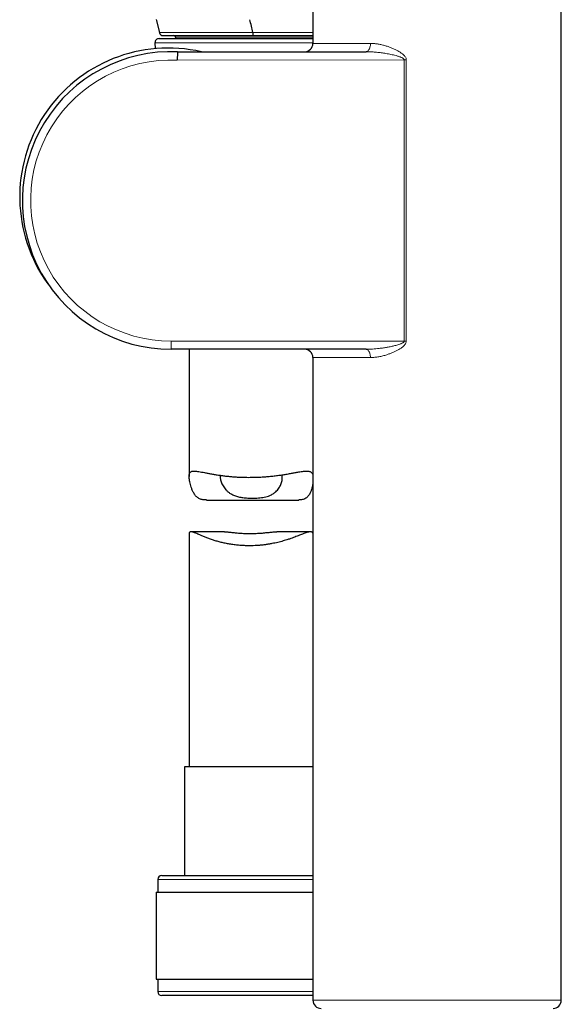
# Model space of a CAD drawing. Header units: millimetres. Extents: x 8 to 2230, y 12 to 2204.
# Tile 25 of 163: x 475 to 540, y 1592 to 1711. Entities that reach past the tile are written whole.
import ezdxf

# ---------------------------------------------------------------- set-up
doc = ezdxf.new("R2010")
doc.units = ezdxf.units.MM

msp = doc.modelspace()

# ---------------------------------------------------------------- linework, layer by layer
at = {"color": 7, "linetype": 'Continuous', "lineweight": 30}
for p, q in [((510.41, 1712.84), (510.41, 1708.31)), ((540.41, 1592.84), (540.41, 1712.84)), ((491.47, 1711.19), (491.86, 1709.63)), ((491.83, 1708.89), (510.41, 1708.89)), ((491.86, 1709.63), (491.86, 1709.63)), ((492.42, 1709.25), (492.42, 1709.25)), ((493.82, 1709.05), (493.82, 1708.89)), ((491.33, 1708.36), (491.36, 1707.69)), ((494.04, 1707.3), (516.82, 1707.31)), ((516.82, 1671.39), (493.27, 1671.39)), ((495.46, 1671.39), (495.46, 1656.05)), ((510.41, 1670.39), (510.41, 1592.84)), ((497.54, 1653.2), (508.7, 1653.2)), ((495.46, 1649.1), (495.46, 1621.01)), ((499.74, 1649.37), (495.68, 1649.37)), ((510.11, 1649.37), (506.05, 1649.37)), ((494.91, 1621.01), (494.91, 1607.89)), ((502.7, 1621.01), (494.91, 1621.01)), ((510.41, 1621.01), (502.7, 1621.01)), ((492.16, 1607.89), (502.61, 1607.89)), ((502.61, 1607.89), (510.41, 1607.89)), ((491.66, 1607.39), (491.66, 1605.89)), ((491.48, 1605.89), (491.48, 1595.39)), ((491.48, 1605.89), (502.59, 1605.89)), ((502.59, 1605.89), (510.41, 1605.89)), ((491.48, 1595.39), (502.59, 1595.39)), ((491.66, 1595.39), (491.66, 1593.89)), ((502.59, 1595.39), (510.41, 1595.39)), ((510.41, 1593.39), (492.16, 1593.39))]:
    msp.add_line(p, q, dxfattribs=at)
at = {"color": 252, "linetype": 'Continuous', "lineweight": 0}
for p, q in [((510.42, 1709.05), (493.82, 1709.05)), ((502.59, 1708.36), (491.33, 1708.36)), ((510.41, 1708.36), (502.59, 1708.36)), ((510.41, 1708.31), (517.36, 1708.31)), ((521.44, 1706.32), (494.02, 1706.3)), ((521.44, 1706.32), (521.69, 1706.32)), ((521.44, 1672.39), (521.44, 1706.32)), ((521.69, 1706.32), (521.69, 1672.39)), ((493.27, 1672.39), (493.27, 1671.39)), ((493.27, 1672.39), (521.44, 1672.39)), ((521.69, 1672.39), (521.44, 1672.39)), ((517.36, 1670.39), (510.41, 1670.39)), ((502.6, 1607.39), (491.66, 1607.39)), ((510.41, 1607.39), (502.6, 1607.39)), ((491.66, 1593.89), (510.41, 1593.89)), ((510.41, 1592.84), (540.41, 1592.84))]:
    msp.add_line(p, q, dxfattribs=at)
at = {"color": 252, "linetype": 'Continuous', "lineweight": 0, "flags": 128}
for points in [[(516.82, 1707.31), (516.89, 1707.32), (516.95, 1707.34), (517.01, 1707.38), (517.07, 1707.43), (517.13, 1707.49), (517.18, 1707.56), (517.23, 1707.65), (517.27, 1707.75), (517.3, 1707.85), (517.33, 1707.96), (517.35, 1708.07), (517.36, 1708.19), (517.36, 1708.31)], [(517.36, 1670.39), (517.36, 1670.51), (517.34, 1670.63), (517.33, 1670.75), (517.3, 1670.86), (517.27, 1670.96), (517.23, 1671.06), (517.18, 1671.14), (517.13, 1671.21), (517.07, 1671.28), (517.01, 1671.33), (516.95, 1671.36), (516.89, 1671.38), (516.82, 1671.39)]]:
    msp.add_lwpolyline(points, dxfattribs=at)
at = {"color": 7, "linetype": 'Continuous', "lineweight": 30}
for centre, radius, start, end in [((491.83, 1708.39), 0.5, 90, 182.4813), ((492.34, 1709.75), 0.5, 194.0304, 270.1972), ((493.62, 1709.05), 0.2, 0, 90), ((492.94, 1689.8), 17.95, 77.0521, 215.8905), ((509.41, 1708.31), 1, 270.0331, 0.0196), ((493.27, 1689.35), 17.96, 87.5283, 270), ((509.41, 1670.39), 1, 0, 90), ((492.16, 1607.39), 0.5, 90, 180), ((492.16, 1593.89), 0.5, 180, 270), ((511.41, 1592.84), 1, 180, 270), ((539.41, 1592.84), 1, 270, 0)]:
    msp.add_arc(centre, radius, start, end, dxfattribs=at)
at = {"color": 252, "linetype": 'Continuous', "lineweight": 0}
msp.add_arc((493.27, 1689.35), 16.96, 87.4555, 270, dxfattribs=at)
at = {"color": 7, "linetype": 'Continuous', "lineweight": 30}
for points, knots in [([(503.16, 1709.63), (503.1, 1709.89), (502.99, 1710.4), (502.85, 1710.92), (502.77, 1711.17)], [0, 0, 0, 0, 0.4967654, 1, 1, 1, 1]), ([(491.86, 1709.63), (491.86, 1709.6), (491.88, 1709.55), (491.91, 1709.5), (491.92, 1709.48)], [0, 0, 0, 0, 0.512836, 1, 1, 1, 1]), ([(492.18, 1709.27), (492.18, 1709.27), (492.23, 1709.25), (492.29, 1709.25), (492.34, 1709.25)], [0, 0, 0, 0, 0.031982, 1, 1, 1, 1]), ([(492.34, 1709.25), (492.35, 1709.25), (492.35, 1709.25), (492.38, 1709.25), (492.42, 1709.25), (492.49, 1709.25), (492.57, 1709.25), (492.67, 1709.25), (492.8, 1709.25), (492.93, 1709.25), (493.09, 1709.25), (493.25, 1709.25), (493.42, 1709.25), (493.62, 1709.25), (493.83, 1709.25), (494.06, 1709.25), (494.31, 1709.25), (494.63, 1709.25), (494.98, 1709.25), (495.38, 1709.25), (495.74, 1709.25), (496.09, 1709.25), (496.42, 1709.25), (496.74, 1709.25), (497.07, 1709.25), (497.45, 1709.25), (497.89, 1709.25), (498.39, 1709.25), (498.87, 1709.25), (499.32, 1709.25), (499.73, 1709.25), (500.14, 1709.25), (500.59, 1709.25), (501.11, 1709.25), (501.69, 1709.25), (502.22, 1709.25), (502.71, 1709.25), (503.01, 1709.25), (503.16, 1709.25)], [0, 0, 0, 0, 0.0232997, 0.0518063, 0.0804536, 0.1091007, 0.1381934, 0.167286, 0.1965365, 0.2257868, 0.2521449, 0.2785031, 0.3049859, 0.3314684, 0.3583601, 0.3852514, 0.412295, 0.4393383, 0.4838809, 0.5139276, 0.5439898, 0.5740348, 0.5968634, 0.6196918, 0.6430483, 0.6664045, 0.6981232, 0.7298671, 0.7615804, 0.785865, 0.8101497, 0.8333359, 0.8565222, 0.8881518, 0.9198144, 0.9514315, 0.9757135, 1, 1, 1, 1]), ([(503.16, 1709.63), (503.16, 1709.57), (503.16, 1709.47), (503.16, 1709.35), (503.16, 1709.26), (503.16, 1709.25), (503.16, 1709.25)], [0, 0, 0, 0, 0.250006, 0.50001, 0.750008, 1, 1, 1, 1]), ([(503.16, 1709.25), (503.29, 1709.25), (503.54, 1709.25), (503.93, 1709.25), (504.31, 1709.25), (504.7, 1709.25), (505.08, 1709.25), (505.46, 1709.25), (505.83, 1709.25), (506.2, 1709.25), (506.57, 1709.25), (506.93, 1709.25), (507.28, 1709.25), (507.63, 1709.25), (507.97, 1709.25), (508.3, 1709.25), (508.63, 1709.25), (508.95, 1709.25), (509.27, 1709.25), (509.58, 1709.25), (509.88, 1709.25), (510.16, 1709.25), (510.33, 1709.25), (510.41, 1709.25)], [0, 0, 0, 0, 0.045719, 0.091511, 0.137916, 0.184318, 0.231058, 0.277798, 0.325118, 0.372516, 0.419304, 0.466169, 0.513592, 0.561017, 0.608732, 0.656448, 0.704711, 0.753044, 0.803566, 0.854162, 0.905292, 0.956423, 1, 1, 1, 1]), ([(494.04, 1707.3), (494.04, 1707.3), (494.04, 1707.29), (494.04, 1707.25), (494.04, 1707.18), (494.04, 1707.09), (494.03, 1706.97), (494.03, 1706.83), (494.03, 1706.68), (494.02, 1706.51), (494.02, 1706.38), (494.02, 1706.31), (494.02, 1706.3)], [0, 0, 0, 0, 0.105823, 0.214715, 0.320538, 0.429429, 0.535264, 0.644166, 0.750025, 0.858952, 0.980991, 1, 1, 1, 1]), ([(497.54, 1653.21), (497.47, 1653.21), (497.32, 1653.21), (497.11, 1653.23), (496.91, 1653.28), (496.72, 1653.35), (496.54, 1653.45), (496.38, 1653.57), (496.24, 1653.72), (496.12, 1653.88), (495.97, 1654.11), (495.83, 1654.4), (495.7, 1654.75), (495.6, 1655.08), (495.53, 1655.39), (495.48, 1655.67), (495.46, 1655.92), (495.46, 1656.13), (495.47, 1656.3), (495.51, 1656.43), (495.58, 1656.54), (495.67, 1656.62), (495.78, 1656.67), (495.92, 1656.69), (496.1, 1656.7), (496.33, 1656.68), (496.62, 1656.64), (496.95, 1656.58), (497.32, 1656.51), (497.72, 1656.43), (498.15, 1656.35), (498.61, 1656.27), (499.1, 1656.2), (499.59, 1656.13), (500.08, 1656.07), (500.55, 1656.03), (501.02, 1655.99), (501.46, 1655.97), (501.87, 1655.95), (502.25, 1655.94), (502.64, 1655.94), (503.05, 1655.94), (503.5, 1655.95), (504.01, 1655.97), (504.56, 1656), (505.14, 1656.05), (505.72, 1656.11), (506.28, 1656.18), (506.81, 1656.26), (507.32, 1656.34), (507.81, 1656.43), (508.27, 1656.51), (508.66, 1656.58), (509, 1656.64), (509.27, 1656.68), (509.52, 1656.7), (509.73, 1656.7), (509.91, 1656.68), (510.07, 1656.64), (510.19, 1656.57), (510.29, 1656.48), (510.37, 1656.36), (510.4, 1656.26), (510.41, 1656.21)], [0, 0, 0, 0, 0.010058, 0.02147, 0.032955, 0.044521, 0.056187, 0.067588, 0.079072, 0.090616, 0.102209, 0.122435, 0.142755, 0.160322, 0.177925, 0.194728, 0.211614, 0.226194, 0.240898, 0.255724, 0.270682, 0.285238, 0.299901, 0.314659, 0.329507, 0.348844, 0.368328, 0.388086, 0.407972, 0.427653, 0.447449, 0.467422, 0.487636, 0.506794, 0.524597, 0.542491, 0.558653, 0.574885, 0.587911, 0.600937, 0.614113, 0.62729, 0.643278, 0.659336, 0.679659, 0.700121, 0.720795, 0.741756, 0.762441, 0.783402, 0.804502, 0.825888, 0.847278, 0.863982, 0.880768, 0.896963, 0.913249, 0.927946, 0.942736, 0.957625, 0.972632, 0.987359, 1, 1, 1, 1]), ([(499.23, 1656.18), (499.22, 1656.16), (499.21, 1656.11), (499.21, 1656), (499.21, 1655.84), (499.25, 1655.65), (499.32, 1655.41), (499.42, 1655.17), (499.55, 1654.92), (499.71, 1654.67), (499.9, 1654.43), (500.14, 1654.2), (500.38, 1654.02), (500.62, 1653.89), (500.83, 1653.78), (501.06, 1653.7), (501.3, 1653.62), (501.55, 1653.56), (501.81, 1653.51), (502.09, 1653.48), (502.39, 1653.45), (502.72, 1653.43), (502.96, 1653.43), (503.08, 1653.43)], [0, 0, 0, 0, 0.0201344, 0.0599396, 0.1000057, 0.1575498, 0.2155579, 0.2747281, 0.3342287, 0.3944721, 0.4551235, 0.5173561, 0.580316, 0.6197787, 0.6595168, 0.6995382, 0.7398789, 0.7793573, 0.8191418, 0.8592136, 0.8995882, 0.949531, 1, 1, 1, 1]), ([(503.08, 1653.43), (503.2, 1653.43), (503.45, 1653.43), (503.82, 1653.45), (504.19, 1653.49), (504.54, 1653.55), (504.88, 1653.63), (505.16, 1653.73), (505.4, 1653.84), (505.59, 1653.95), (505.76, 1654.07), (505.94, 1654.22), (506.12, 1654.4), (506.29, 1654.62), (506.43, 1654.85), (506.54, 1655.09), (506.62, 1655.33), (506.68, 1655.57), (506.71, 1655.8), (506.71, 1655.99), (506.68, 1656.14), (506.64, 1656.2), (506.63, 1656.23)], [0, 0, 0, 0, 0.0490383, 0.103615, 0.1589211, 0.2079837, 0.2626555, 0.3181396, 0.3562557, 0.3946429, 0.4332715, 0.4721357, 0.5264447, 0.5811885, 0.6370662, 0.6932578, 0.7499371, 0.8069277, 0.8650828, 0.9237966, 0.967781, 1, 1, 1, 1]), ([(510.41, 1655.24), (510.41, 1655.2), (510.38, 1655.01), (510.31, 1654.69), (510.18, 1654.3), (510.06, 1654.01), (509.92, 1653.78), (509.78, 1653.61), (509.62, 1653.46), (509.45, 1653.35), (509.25, 1653.27), (509.03, 1653.22), (508.84, 1653.2), (508.73, 1653.21), (508.7, 1653.21)], [0, 0, 0, 0, 0.040589, 0.195083, 0.311938, 0.429298, 0.506103, 0.583353, 0.661196, 0.739873, 0.816818, 0.894526, 0.972857, 1, 1, 1, 1]), ([(510.41, 1649.19), (510.4, 1649.22), (510.37, 1649.28), (510.29, 1649.34), (510.19, 1649.37), (510.05, 1649.37), (509.88, 1649.34), (509.67, 1649.28), (509.43, 1649.2), (509.17, 1649.1), (508.91, 1649), (508.64, 1648.89), (508.36, 1648.78), (508.05, 1648.67), (507.73, 1648.55), (507.41, 1648.45), (507.1, 1648.35), (506.8, 1648.26), (506.49, 1648.17), (506.16, 1648.09), (505.81, 1648.01), (505.45, 1647.94), (505.06, 1647.87), (504.67, 1647.81), (504.26, 1647.76), (503.84, 1647.72), (503.42, 1647.7), (502.99, 1647.68), (502.51, 1647.68), (501.99, 1647.7), (501.43, 1647.73), (500.88, 1647.8), (500.34, 1647.88), (499.82, 1647.98), (499.32, 1648.09), (498.84, 1648.22), (498.37, 1648.36), (497.92, 1648.52), (497.49, 1648.68), (497.09, 1648.84), (496.76, 1648.98), (496.49, 1649.1), (496.28, 1649.19), (496.1, 1649.26), (495.95, 1649.32), (495.82, 1649.35), (495.7, 1649.37), (495.61, 1649.37), (495.54, 1649.34), (495.49, 1649.28), (495.46, 1649.2), (495.46, 1649.13), (495.46, 1649.1)], [0, 0, 0, 0, 0.0152628, 0.0341283, 0.0531627, 0.072365, 0.0940545, 0.1159263, 0.1379469, 0.1601063, 0.1788978, 0.1977524, 0.2167754, 0.2358571, 0.2549941, 0.2741896, 0.2899372, 0.3056847, 0.321573, 0.3374611, 0.3546456, 0.3718807, 0.3892197, 0.4073154, 0.4254773, 0.4438259, 0.4622473, 0.4807543, 0.4993382, 0.523723, 0.5482835, 0.5730422, 0.598203, 0.6226235, 0.6471947, 0.6720614, 0.6970702, 0.7238076, 0.7508753, 0.7781093, 0.805689, 0.8255921, 0.8455754, 0.8628286, 0.8801479, 0.8976093, 0.9150203, 0.9325407, 0.9501793, 0.9679592, 0.9853964, 1, 1, 1, 1]), ([(499.74, 1649.37), (499.75, 1649.37), (499.81, 1649.37), (499.94, 1649.36), (500.11, 1649.35), (500.3, 1649.33), (500.51, 1649.31), (500.75, 1649.29), (501, 1649.26), (501.27, 1649.23), (501.56, 1649.21), (501.85, 1649.19), (502.16, 1649.17), (502.47, 1649.16), (502.79, 1649.16), (503.1, 1649.16), (503.41, 1649.17), (503.72, 1649.18), (504.02, 1649.2), (504.31, 1649.22), (504.59, 1649.25), (504.87, 1649.28), (505.13, 1649.3), (505.38, 1649.33), (505.61, 1649.35), (505.82, 1649.36), (505.97, 1649.37), (506.04, 1649.37), (506.05, 1649.37)], [0, 0, 0, 0, 0.0129809, 0.0497928, 0.0868566, 0.1241395, 0.1616665, 0.2019845, 0.2425668, 0.283696, 0.3251079, 0.3666871, 0.4085666, 0.4509176, 0.4939183, 0.5345699, 0.5755101, 0.6168944, 0.6588835, 0.699446, 0.740282, 0.7815364, 0.8233616, 0.8648907, 0.9067141, 0.9490064, 0.9919554, 1, 1, 1, 1])]:
    msp.add_open_spline(points, degree=3, knots=knots, dxfattribs=at)
at = {"color": 252, "linetype": 'Continuous', "lineweight": 0}
for points, knots in [([(503.16, 1709.63), (502.95, 1709.63), (502.54, 1709.63), (501.95, 1709.63), (501.41, 1709.63), (500.92, 1709.63), (500.45, 1709.63), (500, 1709.63), (499.51, 1709.63), (498.99, 1709.63), (498.46, 1709.63), (497.97, 1709.63), (497.55, 1709.63), (497.15, 1709.63), (496.78, 1709.63), (496.39, 1709.63), (495.98, 1709.63), (495.58, 1709.63), (495.21, 1709.63), (494.85, 1709.63), (494.5, 1709.63), (494.18, 1709.63), (493.9, 1709.63), (493.65, 1709.63), (493.41, 1709.63), (493.19, 1709.63), (492.99, 1709.63), (492.8, 1709.63), (492.63, 1709.63), (492.46, 1709.63), (492.31, 1709.63), (492.15, 1709.63), (492.03, 1709.63), (491.93, 1709.63), (491.87, 1709.63), (491.86, 1709.63), (491.86, 1709.63)], [0, 0, 0, 0, 0.032329, 0.0647, 0.091484, 0.118366, 0.142565, 0.166816, 0.191205, 0.223596, 0.256112, 0.283033, 0.310022, 0.334316, 0.358655, 0.383123, 0.413774, 0.444507, 0.472675, 0.500897, 0.532187, 0.563547, 0.589748, 0.616049, 0.642387, 0.668928, 0.695504, 0.72228, 0.74909, 0.775993, 0.809176, 0.842419, 0.88292, 0.923526, 0.964288, 1, 1, 1, 1]), ([(510.41, 1709.63), (510.36, 1709.63), (510.2, 1709.63), (509.93, 1709.63), (509.6, 1709.63), (509.22, 1709.63), (508.79, 1709.63), (508.3, 1709.63), (507.78, 1709.63), (507.28, 1709.63), (506.82, 1709.63), (506.35, 1709.63), (505.86, 1709.63), (505.35, 1709.63), (504.87, 1709.63), (504.42, 1709.63), (504, 1709.63), (503.58, 1709.63), (503.3, 1709.63), (503.15, 1709.63)], [0, 0, 0, 0, 0.029377, 0.083996, 0.138694, 0.193603, 0.262408, 0.337853, 0.413542, 0.480312, 0.547266, 0.598594, 0.665829, 0.73326, 0.794737, 0.845792, 0.896958, 0.948432, 1, 1, 1, 1]), ([(517.36, 1708.31), (517.5, 1708.31), (517.77, 1708.3), (518.2, 1708.25), (518.62, 1708.17), (519.05, 1708.06), (519.46, 1707.93), (519.86, 1707.78), (520.23, 1707.63), (520.59, 1707.45), (520.93, 1707.26), (521.18, 1707.08), (521.36, 1706.93), (521.48, 1706.81), (521.58, 1706.68), (521.65, 1706.55), (521.68, 1706.43), (521.69, 1706.37), (521.69, 1706.33), (521.69, 1706.32)], [0, 0, 0, 0, 0.089967, 0.180241, 0.270706, 0.361143, 0.451246, 0.531149, 0.611105, 0.690972, 0.763234, 0.835404, 0.866454, 0.897479, 0.92954, 0.961464, 0.977892, 0.994305, 1, 1, 1, 1]), ([(516.82, 1707.31), (517.01, 1707.31), (517.38, 1707.3), (517.95, 1707.26), (518.51, 1707.2), (519.09, 1707.12), (519.68, 1707.01), (520.19, 1706.9), (520.62, 1706.79), (520.93, 1706.69), (521.17, 1706.59), (521.31, 1706.5), (521.39, 1706.44), (521.43, 1706.38), (521.44, 1706.34), (521.44, 1706.32), (521.44, 1706.32)], [0, 0, 0, 0, 0.1181015, 0.2365172, 0.3557019, 0.4750886, 0.6006934, 0.7265619, 0.7988332, 0.8713047, 0.9281666, 0.9527063, 0.9774468, 0.9888064, 0.9968806, 1, 1, 1, 1]), ([(521.44, 1672.39), (521.44, 1672.38), (521.44, 1672.34), (521.4, 1672.28), (521.34, 1672.22), (521.25, 1672.17), (521.14, 1672.11), (520.98, 1672.04), (520.7, 1671.94), (520.31, 1671.83), (519.85, 1671.73), (519.39, 1671.64), (518.91, 1671.56), (518.31, 1671.48), (517.74, 1671.43), (517.22, 1671.4), (516.96, 1671.39), (516.82, 1671.39)], [0, 0, 0, 0, 0.009945, 0.023066, 0.041253, 0.060104, 0.087501, 0.115094, 0.170898, 0.267002, 0.363418, 0.460396, 0.557487, 0.66684, 0.833055, 0.916472, 1, 1, 1, 1]), ([(521.69, 1672.39), (521.69, 1672.36), (521.68, 1672.29), (521.65, 1672.17), (521.6, 1672.06), (521.51, 1671.93), (521.38, 1671.8), (521.22, 1671.66), (521, 1671.5), (520.72, 1671.33), (520.38, 1671.15), (520.04, 1670.99), (519.68, 1670.86), (519.29, 1670.72), (518.85, 1670.59), (518.37, 1670.49), (517.9, 1670.42), (517.56, 1670.39), (517.39, 1670.39), (517.36, 1670.39)], [0, 0, 0, 0, 0.019664, 0.039353, 0.06399, 0.088683, 0.128273, 0.168074, 0.207845, 0.28193, 0.35623, 0.430733, 0.505274, 0.579563, 0.680501, 0.781722, 0.88285, 0.983659, 1, 1, 1, 1])]:
    msp.add_open_spline(points, degree=3, knots=knots, dxfattribs=at)

doc.saveas('drawing.dxf')
